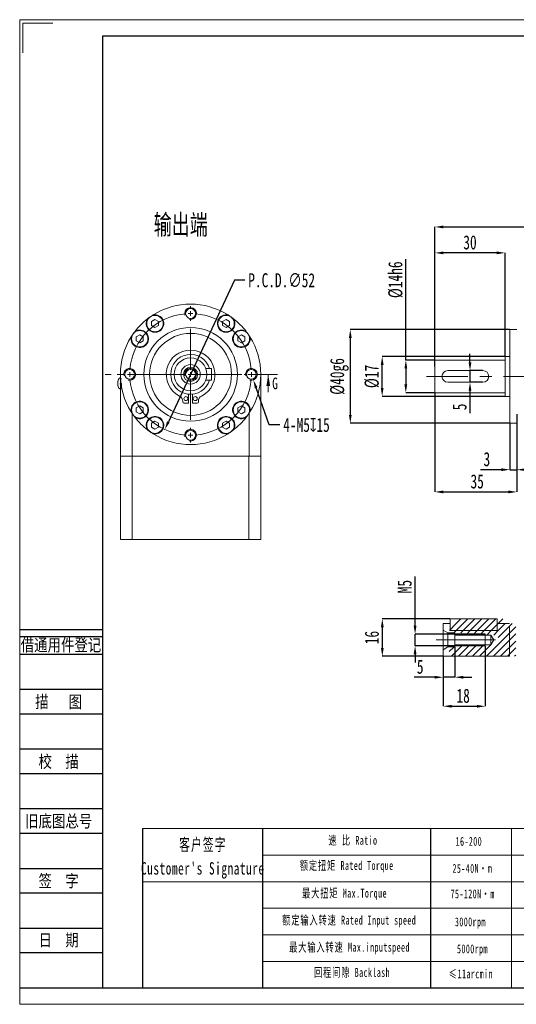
# Model space of a CAD drawing. Header units: millimetres. Extents: x 0 to 299, y 0 to 210.
# Tile 1 of 4: x 0 to 106, y 0 to 210. Entities that reach past the tile are written whole.
import ezdxf
from ezdxf.enums import TextEntityAlignment as Align

# ---------------------------------------------------------------- set-up
doc = ezdxf.new("R2010")
doc.units = ezdxf.units.MM
for name, pattern in [('CENTER2', [28.575, 19.05, -3.175, 3.175, -3.175]), ('CENTERX2', [20.32, 12.7, -2.54, 2.54, -2.54]), ('PHANTOM', [12.7, 6.35, -1.27, 1.27, -1.27, 1.27, -1.27])]:
    doc.linetypes.add(name, pattern=pattern)
for name, color, linetype in [('2细线层', 4, 'Continuous'), ('3中心线层', 1, 'CENTER2'), ('6文字层', 3, 'Continuous'), ('7标注层', 4, 'Continuous')]:
    doc.layers.add(name, color=color, linetype=linetype)
for name, color, linetype, lineweight in [('SLD-0', 7, 'Continuous', 18), ('图框_外框线', 7, 'Continuous', 18), ('尺寸线层', 3, 'Continuous', 18)]:
    doc.layers.add(name, color=color, linetype=linetype, lineweight=lineweight)
doc.styles.add('SLDTEXTSTYLE0', font='txt', dxfattribs={"width": 0.7})
doc.styles.add('SLDTEXTSTYLE2', font='txt', dxfattribs={"width": 0.7})
doc.styles.add('宋体', font='txt', dxfattribs={"width": 0.8})
doc.styles.add('标准', font='txt', dxfattribs={"width": 0.667})
doc.dimstyles.new('SLDDIMSTYLE0', dxfattribs={"dimtxt": 3, "dimasz": 1.8, "dimexe": 0, "dimexo": 0.0625, "dimgap": 0.75, "dimtad": 0, "dimtih": 1, "dimtoh": 1, "dimlfac": 2, "dimrnd": 1e-09, "dimzin": 12, "dimdsep": 46, "dimtxsty": 'SLDTEXTSTYLE2', "dimsah": 1, "dimcen": 0, "dimadec": 0, "dimazin": 3, "dimtfac": 1, "dimtmove": 0, "dimatfit": 3, "dimfxl": 1, "dimfrac": 2, "dimtolj": 1, "dimtzin": 12, "dimarcsym": 0})
doc.dimstyles.new('SLDDIMSTYLE1', dxfattribs={"dimtxt": 3, "dimasz": 1.8, "dimexe": 0, "dimexo": 0.0625, "dimgap": 0.75, "dimtad": 0, "dimtih": 1, "dimtoh": 1, "dimlfac": 2, "dimrnd": 1e-09, "dimzin": 12, "dimdsep": 46, "dimtxsty": 'SLDTEXTSTYLE2', "dimsah": 1, "dimcen": 0, "dimadec": 0, "dimazin": 3, "dimtfac": 1, "dimtofl": 0, "dimtmove": 0, "dimatfit": 3, "dimfxl": 1, "dimfrac": 2, "dimtolj": 1, "dimtzin": 12, "dimarcsym": 0})
doc.dimstyles.new('SLDDIMSTYLE2', dxfattribs={"dimtxt": 3, "dimasz": 1.8, "dimexe": 0, "dimexo": 0.0625, "dimgap": 0.75, "dimtad": 1, "dimlfac": 2, "dimrnd": 1e-09, "dimzin": 12, "dimdsep": 46, "dimtxsty": 'SLDTEXTSTYLE2', "dimsah": 1, "dimcen": 0.09, "dimadec": 0, "dimazin": 3, "dimtfac": 1, "dimtofl": 0, "dimtmove": 0, "dimatfit": 3, "dimfxl": 1, "dimfrac": 2, "dimtolj": 1, "dimarcsym": 0})
doc.dimstyles.new('SLDDIMSTYLE3', dxfattribs={"dimtxt": 3, "dimasz": 1.8, "dimexe": 0, "dimexo": 0.0625, "dimgap": 0.75, "dimtad": 1, "dimlfac": 2, "dimrnd": 1e-09, "dimzin": 12, "dimdsep": 46, "dimtxsty": 'SLDTEXTSTYLE2', "dimcen": 0.09, "dimdle": 3.6, "dimadec": 0, "dimazin": 3, "dimtfac": 1, "dimtofl": 0, "dimtmove": 0, "dimatfit": 3, "dimfxl": 1, "dimfrac": 2, "dimtolj": 1, "dimarcsym": 0})
doc.dimstyles.new('SLDDIMSTYLE5', dxfattribs={"dimtxt": 3, "dimasz": 1.8, "dimexe": 0, "dimexo": 0.0625, "dimgap": 0.75, "dimtad": 1, "dimlfac": 2, "dimrnd": 1e-09, "dimzin": 12, "dimdsep": 46, "dimtxsty": 'SLDTEXTSTYLE2', "dimsah": 1, "dimcen": 0.09, "dimadec": 0, "dimazin": 3, "dimtfac": 1, "dimtmove": 0, "dimatfit": 0, "dimfxl": 1, "dimfrac": 2, "dimtolj": 1, "dimtzin": 12, "dimarcsym": 0})
doc.dimstyles.new('SLDDIMSTYLE7', dxfattribs={"dimtxt": 3, "dimasz": 1.8, "dimexe": 0, "dimexo": 0.0625, "dimgap": 0.75, "dimtad": 1, "dimlfac": 2, "dimrnd": 1e-09, "dimzin": 12, "dimdsep": 46, "dimtxsty": 'SLDTEXTSTYLE2', "dimsah": 1, "dimcen": 0.09, "dimadec": 0, "dimazin": 3, "dimtfac": 1, "dimtofl": 0, "dimtmove": 0, "dimatfit": 3, "dimfxl": 1, "dimfrac": 2, "dimtolj": 1, "dimarcsym": 0})

# ---------------------------------------------------------------- blocks, each defined once
blk = doc.blocks.new('*D73')
at = {"layer": 'Defpoints', "color": 0}
for p in [(42.02, 146.31), (31, 122.76)]:
    blk.add_point(p, dxfattribs=at)
at = {"layer": '尺寸线层', "color": 0, "lineweight": -2}
for p, q in [((45.91, 154.64), (31.77, 124.39)), ((48.08, 154.64), (45.91, 154.64))]:
    blk.add_line(p, q, dxfattribs=at)
at = {"layer": '尺寸线层', "color": 0}
blk.add_solid([(31.49, 124.52), (32.04, 124.26), (31, 122.76)], dxfattribs=at)
at = {"layer": '尺寸线层', "color": 0, "insert": (48.83, 156.14), "char_height": 3, "attachment_point": 1, "style": 'SLDTEXTSTYLE2'}
blk.add_mtext('\\A1;P.C.D.∅52', dxfattribs=at)
blk = doc.blocks.new('*D74')
at = {"layer": 'Defpoints', "color": 0}
for p in [(49.09, 135.71), (49.93, 133.36)]:
    blk.add_point(p, dxfattribs=at)
at = {"layer": '尺寸线层', "color": 0, "lineweight": -2}
for p, q in [((53.31, 123.75), (50.52, 131.66)), ((55.55, 123.75), (53.31, 123.75))]:
    blk.add_line(p, q, dxfattribs=at)
at = {"layer": '尺寸线层', "color": 0}
blk.add_solid([(50.81, 131.76), (50.24, 131.56), (49.93, 133.36)], dxfattribs=at)
at = {"layer": '尺寸线层', "color": 0, "insert": (56.3, 125.25), "char_height": 3, "attachment_point": 1, "style": 'SLDTEXTSTYLE2'}
blk.add_mtext('\\A1;4-M5{\\fGDT;x}15', dxfattribs=at)
blk = doc.blocks.new('SW_CENTERMARKSYMBOL_0')
at = {"layer": 'SLD-0', "color": 0}
for p, q in [((0, 27), (0, 27.55)), ((0, 26), (0, 26.5)), ((0, 26), (0, 25.5)), ((0, 25), (0, 24.45)), ((0, 14), (0, 22.69)), ((-14, 13), (-14.55, 13)), ((-13, 13), (-13.5, 13)), ((-13, 13), (-12.5, 13)), ((-12, 13), (-11.45, 13)), ((-1, 13), (-9.69, 13)), ((0, 13), (-0.5, 13)), ((0, 13), (0, 13.5)), ((0, 13), (0, 12.5)), ((0, 13), (0.5, 13)), ((1, 13), (9.69, 13)), ((12, 13), (11.45, 13)), ((13, 13), (12.5, 13)), ((13, 13), (13.5, 13)), ((14, 13), (14.55, 13)), ((0, 12), (0, 3.31)), ((0, 1), (0, 1.55)), ((0, 0), (0, 0.5)), ((0, 0), (0, -0.5)), ((0, -1), (0, -1.55))]:
    blk.add_line(p, q, dxfattribs=at)
for start, end in [(94.4074, 175.5926), (90, 92.2037), (87.7963, 90), (4.4074, 85.5926), (177.7963, 180), (180, 182.2037), (0, 2.2037), (357.7963, 0), (184.4074, 265.5926), (274.4074, 355.5926), (267.7963, 270), (270, 272.2037)]:
    blk.add_arc((0, 13), 13, start, end, dxfattribs=at)
blk = doc.blocks.new('*D75')
at = {"layer": 'Defpoints', "color": 0}
for p in [(88.73, 137.59), (82.5, 130.59), (88.73, 130.59)]:
    blk.add_point(p, dxfattribs=at)
at = {"layer": '尺寸线层', "color": 0, "lineweight": -2}
for p, q in [((82.5, 137.59), (82.5, 159.12)), ((88.66, 137.59), (82.5, 137.59)), ((82.5, 135.79), (82.5, 132.39)), ((88.66, 130.59), (82.5, 130.59))]:
    blk.add_line(p, q, dxfattribs=at)
at = {"layer": '尺寸线层', "color": 0}
for points in [[(82.8, 135.79), (82.2, 135.79), (82.5, 137.59)], [(82.2, 132.39), (82.8, 132.39), (82.5, 130.59)]]:
    blk.add_solid(points, dxfattribs=at)
at = {"layer": '尺寸线层', "color": 0, "insert": (78.75, 154.74), "char_height": 3, "attachment_point": 2, "rotation": 90, "style": 'SLDTEXTSTYLE2'}
blk.add_mtext('\\A1;%%c14h6', dxfattribs=at)
blk = doc.blocks.new('*D76')
at = {"layer": 'Defpoints', "color": 0}
for p in [(77.45, 138.34), (103.73, 138.34), (103.73, 129.84)]:
    blk.add_point(p, dxfattribs=at)
at = {"layer": '尺寸线层', "color": 0, "lineweight": -2}
for p, q in [((103.66, 138.34), (77.45, 138.34)), ((77.45, 131.64), (77.45, 136.54)), ((103.66, 129.84), (77.45, 129.84))]:
    blk.add_line(p, q, dxfattribs=at)
at = {"layer": '尺寸线层', "color": 0}
for points in [[(77.75, 136.54), (77.15, 136.54), (77.45, 138.34)], [(77.15, 131.64), (77.75, 131.64), (77.45, 129.84)]]:
    blk.add_solid(points, dxfattribs=at)
at = {"layer": '尺寸线层', "color": 0, "insert": (73.7, 134.09), "char_height": 3, "attachment_point": 2, "rotation": 90, "style": 'SLDTEXTSTYLE2'}
blk.add_mtext('\\A1;%%c17', dxfattribs=at)
blk = doc.blocks.new('*D77')
at = {"layer": 'Defpoints', "color": 0}
for p in [(88.73, 160.48), (103.73, 138.34), (88.73, 136.17)]:
    blk.add_point(p, dxfattribs=at)
at = {"layer": '尺寸线层', "color": 0, "lineweight": -2}
for p, q in [((88.73, 136.23), (88.73, 160.48)), ((101.93, 160.48), (90.53, 160.48)), ((103.73, 138.4), (103.73, 160.48))]:
    blk.add_line(p, q, dxfattribs=at)
at = {"layer": '尺寸线层', "color": 0}
for points in [[(90.53, 160.78), (90.53, 160.18), (88.73, 160.48)], [(101.93, 160.18), (101.93, 160.78), (103.73, 160.48)]]:
    blk.add_solid(points, dxfattribs=at)
at = {"layer": '尺寸线层', "color": 0, "insert": (96.21, 164.23), "char_height": 3, "attachment_point": 2, "style": 'SLDTEXTSTYLE2'}
blk.add_mtext('\\A1;30', dxfattribs=at)
blk = doc.blocks.new('*D78')
at = {"layer": 'Defpoints', "color": 0}
for p in [(171.73, 166.02), (88.73, 137.59), (171.73, 122.05)]:
    blk.add_point(p, dxfattribs=at)
at = {"layer": '尺寸线层', "color": 0, "lineweight": -2}
for p, q in [((88.73, 137.65), (88.73, 166.02)), ((90.53, 166.02), (169.93, 166.02)), ((171.73, 122.11), (171.73, 166.02))]:
    blk.add_line(p, q, dxfattribs=at)
at = {"layer": '尺寸线层', "color": 0}
for points in [[(90.53, 166.32), (90.53, 165.72), (88.73, 166.02)], [(169.93, 165.72), (169.93, 166.32), (171.73, 166.02)]]:
    blk.add_solid(points, dxfattribs=at)
at = {"layer": '尺寸线层', "color": 0, "insert": (129.8, 169.77), "char_height": 3, "attachment_point": 2, "style": 'SLDTEXTSTYLE2'}
blk.add_mtext('\\A1;166', dxfattribs=at)
blk = doc.blocks.new('*D81')
at = {"layer": 'Defpoints', "color": 0}
for p in [(88.73, 130.59), (106.23, 122.23), (106.23, 109.43)]:
    blk.add_point(p, dxfattribs=at)
at = {"layer": '尺寸线层', "color": 0, "lineweight": -2}
for p, q in [((88.73, 130.53), (88.73, 109.43)), ((106.23, 122.16), (106.23, 109.43)), ((90.53, 109.43), (104.43, 109.43))]:
    blk.add_line(p, q, dxfattribs=at)
at = {"layer": '尺寸线层', "color": 0}
for points in [[(90.53, 109.73), (90.53, 109.13), (88.73, 109.43)], [(104.43, 109.13), (104.43, 109.73), (106.23, 109.43)]]:
    blk.add_solid(points, dxfattribs=at)
at = {"layer": '尺寸线层', "color": 0, "insert": (97.75, 113.18), "char_height": 3, "attachment_point": 2, "style": 'SLDTEXTSTYLE2'}
blk.add_mtext('\\A1;35', dxfattribs=at)
blk = doc.blocks.new('*D89')
at = {"layer": 'Defpoints', "color": 0}
for p in [(104.73, 144.09), (70.64, 124.09), (104.73, 124.09)]:
    blk.add_point(p, dxfattribs=at)
at = {"layer": '尺寸线层', "color": 0, "lineweight": -2}
for p, q in [((104.66, 144.09), (70.64, 144.09)), ((70.64, 142.29), (70.64, 125.89)), ((104.66, 124.09), (70.64, 124.09))]:
    blk.add_line(p, q, dxfattribs=at)
at = {"layer": '尺寸线层', "color": 0}
for points in [[(70.94, 142.29), (70.34, 142.29), (70.64, 144.09)], [(70.34, 125.89), (70.94, 125.89), (70.64, 124.09)]]:
    blk.add_solid(points, dxfattribs=at)
at = {"layer": '尺寸线层', "color": 0, "insert": (66.32, 134.09), "char_height": 3, "attachment_point": 2, "rotation": 90, "style": 'SLDTEXTSTYLE2'}
blk.add_mtext('\\A1;%%c40g6', dxfattribs=at)
blk = doc.blocks.new('*D91')
at = {"layer": 'Defpoints', "color": 0}
for p in [(98.98, 135.34), (96.21, 132.84), (98.98, 132.84)]:
    blk.add_point(p, dxfattribs=at)
at = {"layer": '尺寸线层', "color": 0, "lineweight": -2}
for p, q in [((96.21, 137.14), (96.21, 138.94)), ((98.91, 135.34), (96.21, 135.34)), ((96.21, 135.34), (96.21, 132.84)), ((98.91, 132.84), (96.21, 132.84)), ((96.21, 131.04), (96.21, 126.26))]:
    blk.add_line(p, q, dxfattribs=at)
at = {"layer": '尺寸线层', "color": 0}
for points in [[(95.91, 137.14), (96.51, 137.14), (96.21, 135.34)], [(96.51, 131.04), (95.91, 131.04), (96.21, 132.84)]]:
    blk.add_solid(points, dxfattribs=at)
at = {"layer": '尺寸线层', "color": 0, "insert": (92.46, 127.58), "char_height": 3, "attachment_point": 2, "rotation": 90, "style": 'SLDTEXTSTYLE2'}
blk.add_mtext('\\A1;5', dxfattribs=at)
blk = doc.blocks.new('*D92')
at = {"layer": 'Defpoints', "color": 0}
for p in [(104.73, 124.09), (106.23, 126.08), (106.23, 114.18)]:
    blk.add_point(p, dxfattribs=at)
at = {"layer": '尺寸线层', "color": 0, "lineweight": -2}
for p, q in [((106.23, 126.02), (106.23, 114.18)), ((104.73, 124.03), (104.73, 114.18)), ((102.93, 114.18), (98.49, 114.18)), ((104.73, 114.18), (106.23, 114.18)), ((108.03, 114.18), (109.83, 114.18))]:
    blk.add_line(p, q, dxfattribs=at)
at = {"layer": '尺寸线层', "color": 0}
for points in [[(102.93, 113.88), (102.93, 114.48), (104.73, 114.18)], [(108.03, 114.48), (108.03, 113.88), (106.23, 114.18)]]:
    blk.add_solid(points, dxfattribs=at)
at = {"layer": '尺寸线层', "color": 0, "insert": (99.81, 117.93), "char_height": 3, "attachment_point": 2, "style": 'SLDTEXTSTYLE2'}
blk.add_mtext('\\A1;3', dxfattribs=at)
blk = doc.blocks.new('SW_HATCH_0')
at = {"color": 0, "linetype": 'Continuous', "lineweight": 0}
for p, q in [((0, 0), (-0.01, -0.01)), ((2.5, 1), (1.49, 0)), ((3.99, 1), (1.49, -1.5)), ((5.49, 1), (2.99, -1.5)), ((6.99, 1), (4.49, -1.5)), ((8.48, 1), (5.98, -1.5)), ((9.98, 1), (7.48, -1.5)), ((11.48, 1), (8.98, -1.5)), ((13.47, 0), (10.5, -2.97)), ((11.97, 0), (11.49, -0.48)), ((1.49, 0), (0.04, -1.45)), ((1.49, -1.5), (0.99, -2)), ((2.99, -1.5), (2.49, -2)), ((4.49, -1.5), (3.54, -2.45)), ((5.98, -1.5), (5.03, -2.45)), ((7.48, -1.5), (6.53, -2.45)), ((14.23, -0.73), (7.97, -7)), ((8.98, -1.5), (8.03, -2.45)), ((10.47, -1.5), (9.52, -2.45)), ((11.49, -0.48), (10.47, -1.5)), ((14.23, -2.23), (9.46, -7)), ((14.23, -3.73), (10.96, -7)), ((0.98, -5.01), (-0.01, -5.99)), ((2.48, -5), (0.48, -7)), ((4.43, -4.55), (1.98, -7)), ((2.93, -4.55), (2.49, -4.99)), ((5.93, -4.55), (3.48, -7)), ((7.42, -4.55), (4.97, -7)), ((8.92, -4.55), (6.47, -7)), ((14.23, -5.22), (12.46, -7)), ((14.23, -6.72), (13.95, -7))]:
    blk.add_line(p, q, dxfattribs=at)
blk = doc.blocks.new('*D102')
at = {"layer": 'Defpoints', "color": 0}
for p in [(91.98, 82.32), (77.48, 74.32), (90.48, 74.32)]:
    blk.add_point(p, dxfattribs=at)
at = {"layer": '尺寸线层', "color": 0, "lineweight": -2}
for p, q in [((91.92, 82.32), (77.48, 82.32)), ((77.48, 80.52), (77.48, 76.12)), ((90.42, 74.32), (77.48, 74.32))]:
    blk.add_line(p, q, dxfattribs=at)
at = {"layer": '尺寸线层', "color": 0}
for points in [[(77.78, 80.52), (77.18, 80.52), (77.48, 82.32)], [(77.18, 76.12), (77.78, 76.12), (77.48, 74.32)]]:
    blk.add_solid(points, dxfattribs=at)
at = {"layer": '尺寸线层', "color": 0, "insert": (73.73, 78.32), "char_height": 3, "attachment_point": 2, "rotation": 90, "style": 'SLDTEXTSTYLE2'}
blk.add_mtext('\\A1;16', dxfattribs=at)
blk = doc.blocks.new('*D103')
at = {"layer": 'Defpoints', "color": 0}
for p in [(92.98, 76.32), (90.48, 74.32), (90.48, 69.85)]:
    blk.add_point(p, dxfattribs=at)
at = {"layer": '尺寸线层', "color": 0, "lineweight": -2}
for p, q in [((92.98, 76.25), (92.98, 69.85)), ((90.48, 74.25), (90.48, 69.85)), ((88.68, 69.85), (84.25, 69.85)), ((92.98, 69.85), (90.48, 69.85)), ((94.78, 69.85), (96.58, 69.85))]:
    blk.add_line(p, q, dxfattribs=at)
at = {"layer": '尺寸线层', "color": 0}
for points in [[(88.68, 69.55), (88.68, 70.15), (90.48, 69.85)], [(94.78, 70.15), (94.78, 69.55), (92.98, 69.85)]]:
    blk.add_solid(points, dxfattribs=at)
at = {"layer": '尺寸线层', "color": 0, "insert": (85.57, 73.6), "char_height": 3, "attachment_point": 2, "style": 'SLDTEXTSTYLE2'}
blk.add_mtext('\\A1;5', dxfattribs=at)
blk = doc.blocks.new('*D104')
at = {"layer": 'Defpoints', "color": 0}
for p in [(84.48, 79.07), (99.48, 79.07), (99.48, 76.57)]:
    blk.add_point(p, dxfattribs=at)
at = {"layer": '尺寸线层', "color": 0, "lineweight": -2}
for p, q in [((84.48, 80.87), (84.48, 91.36)), ((99.42, 79.07), (84.48, 79.07)), ((84.48, 76.57), (84.48, 79.07)), ((99.42, 76.57), (84.48, 76.57)), ((84.48, 74.77), (84.48, 72.97))]:
    blk.add_line(p, q, dxfattribs=at)
at = {"layer": '尺寸线层', "color": 0}
for points in [[(84.18, 80.87), (84.78, 80.87), (84.48, 79.07)], [(84.78, 74.77), (84.18, 74.77), (84.48, 76.57)]]:
    blk.add_solid(points, dxfattribs=at)
at = {"layer": '尺寸线层', "color": 0, "insert": (80.73, 89.21), "char_height": 3, "attachment_point": 2, "rotation": 90, "style": 'SLDTEXTSTYLE2'}
blk.add_mtext('\\A1;M5', dxfattribs=at)
blk = doc.blocks.new('*D105')
at = {"layer": 'Defpoints', "color": 0}
for p in [(99.48, 76.57), (90.48, 74.32), (99.48, 63.65)]:
    blk.add_point(p, dxfattribs=at)
at = {"layer": '尺寸线层', "color": 0, "lineweight": -2}
for p, q in [((99.48, 76.5), (99.48, 63.65)), ((90.48, 74.25), (90.48, 63.65)), ((92.28, 63.65), (97.68, 63.65))]:
    blk.add_line(p, q, dxfattribs=at)
at = {"layer": '尺寸线层', "color": 0}
for points in [[(92.28, 63.95), (92.28, 63.35), (90.48, 63.65)], [(97.68, 63.35), (97.68, 63.95), (99.48, 63.65)]]:
    blk.add_solid(points, dxfattribs=at)
at = {"layer": '尺寸线层', "color": 0, "insert": (94.75, 67.4), "char_height": 3, "attachment_point": 2, "style": 'SLDTEXTSTYLE2'}
blk.add_mtext('\\A1;18', dxfattribs=at)

msp = doc.modelspace()

# ---------------------------------------------------------------- linework, layer by layer
at = {"color": 7, "linetype": 'Continuous', "lineweight": 15}
for p, q in [((28.164973, 145.818749), (28.909755, 146.248749)), ((28.164973, 144.958749), (28.164973, 145.818749)), ((28.909755, 146.248749), (29.654537, 145.818749)), ((29.654537, 145.818749), (29.654537, 144.958749)), ((44.109531, 146.248749), (43.364749, 145.818749)), ((43.364749, 145.818749), (43.364749, 144.958749)), ((44.854312, 145.818749), (44.109531, 146.248749)), ((44.854312, 144.958749), (44.854312, 145.818749)), ((24.911096, 142.564872), (25.655878, 142.994872)), ((25.655878, 142.994872), (26.40066, 142.564872)), ((28.909755, 144.528749), (28.164973, 144.958749)), ((29.654537, 144.958749), (28.909755, 144.528749)), ((43.364749, 144.958749), (44.109531, 144.528749)), ((44.109531, 144.528749), (44.854312, 144.958749)), ((47.363407, 142.994872), (46.618625, 142.564872)), ((48.108189, 142.564872), (47.363407, 142.994872)), ((106.225994, 144.088364), (104.725994, 144.088364)), ((104.725994, 134.088364), (104.725994, 144.088364)), ((24.911096, 141.704872), (24.911096, 142.564872)), ((25.655878, 141.274872), (24.911096, 141.704872)), ((26.40066, 141.704872), (25.655878, 141.274872)), ((26.40066, 142.564872), (26.40066, 141.704872)), ((46.618625, 142.564872), (46.618625, 141.704872)), ((46.618625, 141.704872), (47.363407, 141.274872)), ((47.363407, 141.274872), (48.108189, 141.704872)), ((48.108189, 141.704872), (48.108189, 142.564872)), ((103.725994, 137.588364), (88.725994, 137.588364)), ((88.725994, 134.088364), (88.725994, 137.588364)), ((104.725994, 138.338364), (103.725994, 138.338364)), ((103.725994, 134.088364), (103.725994, 138.338364)), ((41.009643, 135.784984), (39.778817, 135.784984)), ((41.009643, 135.784984), (41.009643, 133.284984)), ((98.975994, 135.338364), (91.475994, 135.338364)), ((21.509643, 117.034984), (21.509643, 134.534984)), ((41.009643, 133.284984), (39.778817, 133.284984)), ((51.509643, 134.534984), (51.509643, 117.034984)), ((88.725994, 130.588364), (88.725994, 134.088364)), ((91.475994, 132.838364), (98.975994, 132.838364)), ((103.725994, 129.838364), (103.725994, 134.088364)), ((104.725994, 124.088364), (104.725994, 134.088364)), ((88.725994, 130.588364), (103.725994, 130.588364)), ((34.834643, 128.786343), (34.834643, 128.656288)), ((35.084643, 128.406288), (36.084643, 128.406288)), ((36.084643, 128.406288), (36.084643, 130.306288)), ((36.934643, 130.306288), (36.934643, 128.406288)), ((36.934643, 128.406288), (37.934643, 128.406288)), ((38.184643, 128.656288), (38.184643, 128.786343)), ((103.725994, 129.838364), (104.725994, 129.838364)), ((24.009643, 126.243422), (24.009643, 117.034984)), ((25.655878, 127.795097), (24.911096, 127.365097)), ((24.911096, 127.365097), (24.911096, 126.505097)), ((24.911096, 126.505097), (25.655878, 126.075097)), ((26.40066, 127.365097), (25.655878, 127.795097)), ((25.655878, 126.075097), (26.40066, 126.505097)), ((26.40066, 126.505097), (26.40066, 127.365097)), ((46.618625, 127.365097), (47.363407, 127.795097)), ((46.618625, 126.505097), (46.618625, 127.365097)), ((47.363407, 126.075097), (46.618625, 126.505097)), ((47.363407, 127.795097), (48.108189, 127.365097)), ((48.108189, 126.505097), (47.363407, 126.075097)), ((48.108189, 127.365097), (48.108189, 126.505097)), ((49.009643, 117.034984), (49.009643, 126.243422)), ((28.909755, 124.54122), (28.164973, 124.11122)), ((28.164973, 124.11122), (28.164973, 123.25122)), ((29.654537, 124.11122), (28.909755, 124.54122)), ((29.654537, 123.25122), (29.654537, 124.11122)), ((43.364749, 124.11122), (44.109531, 124.54122)), ((43.364749, 123.25122), (43.364749, 124.11122)), ((44.109531, 124.54122), (44.854312, 124.11122)), ((44.854312, 124.11122), (44.854312, 123.25122)), ((104.725994, 124.088364), (106.225994, 124.088364)), ((28.164973, 123.25122), (28.909755, 122.82122)), ((28.909755, 122.82122), (29.654537, 123.25122)), ((44.109531, 122.82122), (43.364749, 123.25122)), ((44.854312, 123.25122), (44.109531, 122.82122)), ((21.728866, 117.034984), (21.509643, 117.034984)), ((21.509643, 99.284984), (21.509643, 117.034984)), ((21.728866, 117.034984), (23.790419, 117.034984)), ((24.009643, 117.034984), (23.790419, 117.034984)), ((49.009643, 117.034984), (24.009643, 117.034984)), ((24.049707, 117.034984), (24.049707, 99.284984)), ((24.049707, 117.034984), (48.969579, 117.034984)), ((48.969579, 99.284984), (48.969579, 117.034984)), ((49.228866, 117.034984), (49.009643, 117.034984)), ((49.228866, 117.034984), (51.290419, 117.034984)), ((51.509643, 117.034984), (51.290419, 117.034984)), ((51.509643, 117.034984), (51.509643, 99.284984)), ((21.509643, 99.284984), (24.049707, 99.284984)), ((24.049707, 99.284984), (48.969579, 99.284984)), ((48.969579, 99.284984), (51.509643, 99.284984)), ((91.984455, 82.316932), (91.984455, 79.816932)), ((91.984455, 82.316932), (101.984453, 82.316932)), ((101.984453, 79.816932), (101.984453, 82.316932)), ((91.984455, 81.316932), (90.484452, 81.316932)), ((90.484452, 79.894282), (90.484452, 81.316932)), ((91.984455, 79.816932), (91.984455, 81.316932)), ((104.682818, 81.316932), (101.984453, 81.316932)), ((101.984453, 81.316932), (101.984453, 79.816932)), ((90.484452, 79.894282), (91.484454, 79.316932)), ((90.484452, 75.739582), (90.484452, 79.894282)), ((91.484454, 79.316932), (92.984453, 79.316932)), ((91.484454, 76.316932), (91.484454, 79.316932)), ((91.984455, 79.816932), (101.984453, 79.816932)), ((92.984453, 79.316932), (92.984453, 78.866932)), ((92.984453, 78.866932), (100.684453, 78.866932)), ((92.984453, 78.866932), (92.984453, 76.766932)), ((100.684453, 78.866932), (101.315357, 77.816932)), ((100.684453, 78.866932), (100.684453, 76.766932)), ((101.315357, 77.816932), (100.684453, 76.766932)), ((91.484454, 76.316932), (90.484452, 75.739582)), ((90.484452, 74.316932), (90.484452, 75.739582)), ((92.984453, 76.316932), (91.484454, 76.316932)), ((92.984453, 76.766932), (92.984453, 76.316932)), ((100.684453, 76.766932), (92.984453, 76.766932)), ((90.484452, 74.316932), (104.682818, 74.316932))]:
    msp.add_line(p, q, dxfattribs=at)
at = {"color": 7, "linetype": 'Continuous', "lineweight": 0}
msp.add_line((53.109643, 130.734984), (53.109643, 134.534984), dxfattribs=at)
at = {"color": 7, "linetype": 'PHANTOM', "lineweight": 0}
msp.add_line((104.682818, 74.316932), (104.682818, 81.316932), dxfattribs=at)
for p, q in [((51.908941, 37.525291), (51.908941, 3.534298)), ((87.787353, 37.525291), (87.787353, 3.534298))]:
    msp.add_line(p, q)
at = {"color": 7, "linetype": 'Continuous', "lineweight": 15}
for centre, radius in [((36.509643, 147.534984), 1.05), ((28.909755, 145.388749), 1.75), ((44.109531, 145.388749), 1.75), ((25.655878, 142.134872), 1.75), ((36.509643, 134.534984), 10), ((36.509643, 134.534984), 8.75), ((47.363407, 142.134872), 1.75), ((36.509643, 134.534984), 3.5), ((23.509643, 134.534984), 1.05), ((36.509643, 134.534984), 2.07735), ((36.509643, 134.534984), 1.5), ((36.509643, 134.534984), 1.05), ((49.509643, 134.534984), 1.05), ((25.655878, 126.935097), 1.75), ((35.509643, 129.356288), 0.425), ((37.509643, 129.356288), 0.425), ((47.363407, 126.935097), 1.75), ((28.909755, 123.68122), 1.75), ((44.109531, 123.68122), 1.75), ((36.509643, 121.534984), 1.05)]:
    msp.add_circle(centre, radius, dxfattribs=at)
for centre, radius, start, end in [((36.509643, 134.534984), 15, 57.73602046, 122.26397954), ((28.909755, 145.388749), 1.875, 147.44989475, 102.55010525), ((36.509643, 134.534984), 15, 122.26397954, 125), ((44.109531, 145.388749), 1.875, 77.44989475, 32.55010525), ((36.509643, 134.534984), 15, 55, 57.73602046), ((36.509643, 134.534984), 15, 127.73602046, 142.26397954), ((36.509643, 134.534984), 15, 125, 127.73602046), ((36.509643, 134.534984), 15, 52.26397954, 55), ((36.509643, 134.534984), 15, 37.73602046, 52.26397954), ((25.655878, 142.134872), 1.875, 167.44989475, 122.55010525), ((36.509643, 134.534984), 15, 145, 147.73602046), ((36.509643, 134.534984), 15, 142.26397954, 145), ((47.363407, 142.134872), 1.875, 57.44989475, 12.55010525), ((36.509643, 134.534984), 15, 35, 37.73602046), ((36.509643, 134.534984), 15, 32.26397954, 35), ((36.509643, 134.534984), 15, 147.73602046, 212.26397954), ((36.509643, 134.534984), 15, 327.73602046, 32.26397954), ((36.509643, 134.534984), 5.2, 296.96771554, 243.03228446), ((36.509643, 134.534984), 4.25, 17.10463518, 342.89536482), ((91.475994, 134.088364), 1.25, 90, 270), ((98.975994, 134.088364), 1.25, 270, 90), ((25.655878, 126.935097), 1.875, 237.44989475, 192.55010525), ((33.584643, 128.786343), 1.25, 0, 63.03228446), ((35.084643, 128.656288), 0.25, 180, 270), ((37.934643, 128.656288), 0.25, 270, 0), ((39.434643, 128.786343), 1.25, 116.96771554, 180), ((47.363407, 126.935097), 1.875, 347.44989475, 302.55010525), ((36.509643, 134.534984), 15, 212.26397954, 215), ((36.509643, 134.534984), 15, 325, 327.73602046), ((36.509643, 134.534984), 15, 215, 217.73602046), ((36.509643, 134.534984), 15, 217.73602046, 232.26397954), ((28.909755, 123.68122), 1.875, 257.44989475, 212.55010525), ((44.109531, 123.68122), 1.875, 327.44989475, 282.55010525), ((36.509643, 134.534984), 15, 307.73602046, 322.26397954), ((36.509643, 134.534984), 15, 322.26397954, 325), ((36.509643, 134.534984), 15, 232.26397954, 235), ((36.509643, 134.534984), 15, 235, 237.73602046), ((36.509643, 134.534984), 15, 302.26397954, 305), ((36.509643, 134.534984), 15, 305, 307.73602046), ((36.509643, 134.534984), 15, 237.73602046, 302.26397954)]:
    msp.add_arc(centre, radius, start, end, dxfattribs=at)
at = {"color": 7, "linetype": 'Continuous', "lineweight": 0}
msp.add_solid([(53.109643, 134.534984), (52.709643, 132.034984), (53.509643, 132.034984)], dxfattribs=at)
at = {"layer": '2细线层'}
for p, q in [((0.142178, 80.038661), (17.700549, 80.038661)), ((0.142178, 78.538689), (17.700549, 78.538689)), ((0.142178, 74.788761), (17.700549, 74.788761)), ((0.142178, 67.288903), (17.700549, 67.288903)), ((0.142178, 62.039002), (17.700549, 62.039002)), ((0.142178, 54.539144), (17.700549, 54.539144)), ((0.142178, 49.289243), (17.700549, 49.289243)), ((0.142178, 41.789385), (17.700549, 41.789385)), ((0.142178, 36.539485), (17.700549, 36.539485)), ((0.142178, 29.039627), (17.700549, 29.039627)), ((0.142178, 23.789726), (17.700549, 23.789726)), ((0.142178, 16.289868), (17.700549, 16.289868)), ((0.142178, 11.039968), (17.700549, 11.039968)), ((0.142178, 3.54011), (17.700549, 3.54011))]:
    msp.add_line(p, q, dxfattribs=at)
at = {"layer": '3中心线层', "linetype": 'PHANTOM', "lineweight": 0}
msp.add_line((55.109643, 134.534984), (17.909643, 134.534984), dxfattribs=at)
at = {"layer": '3中心线层', "linetype": 'CENTERX2', "lineweight": 0}
msp.add_line((156.725994, 134.088364), (86.951295, 134.088364), dxfattribs=at)
at = {"layer": '7标注层', "color": 0}
msp.add_line((26.268047, 37.525291), (26.268047, 3.54011), dxfattribs=at)
at = {"layer": 'SLD-0', "linetype": 'CENTERX2', "lineweight": 0}
msp.add_line((88.990651, 77.816932), (102.586124, 77.816932), dxfattribs=at)
at = {"layer": 'SLD-0'}
for p, q in [((92.984453, 79.066932), (99.484455, 79.066932)), ((99.484455, 76.566932), (99.484455, 79.066932)), ((92.984453, 76.566932), (99.484455, 76.566932)), ((105.074204, 37.525291), (105.074204, 3.543976))]:
    msp.add_line(p, q, dxfattribs=at)
for centre in [(36.509643, 147.534984), (23.509643, 134.534984), (36.509643, 134.534984), (49.509643, 134.534984), (36.509643, 121.534984)]:
    msp.add_arc(centre, 1.25, 255, 195, dxfattribs=at)
at = {"layer": '图框_外框线'}
for p, q in [((26.268047, 37.525291), (293.829119, 37.525291)), ((51.908941, 31.85485), (202.28376, 31.85485)), ((26.268047, 26.184409), (293.829119, 26.184409)), ((51.908941, 20.513969), (293.829119, 20.513969)), ((51.908941, 14.843528), (293.829119, 14.843528)), ((51.908941, 9.173087), (293.829119, 9.173087))]:
    msp.add_line(p, q, dxfattribs=at)
at = {"layer": '图框_外框线', "color": 3}
msp.add_lwpolyline([(0, 0), (297.369229, 0), (297.369229, 210.282526), (0, 210.282526)], close=True, dxfattribs=at)
msp.add_lwpolyline([(0.708022, 203.202307), (0.708022, 209.574504), (7.08022, 209.574504)], dxfattribs=at)
at = {"layer": '图框_外框线', "color": 3, "lineweight": 25}
msp.add_lwpolyline([(17.700549, 3.54011), (293.829119, 3.54011), (293.829119, 206.742416), (17.700549, 206.742416)], close=True, dxfattribs=at)

# ---------------------------------------------------------------- block references
at = {"color": 7, "linetype": 'Continuous', "lineweight": 0}
msp.add_blockref('SW_HATCH_0', (91.757532, 81.316932), dxfattribs=at)
at = {"layer": '3中心线层'}
msp.add_blockref('SW_CENTERMARKSYMBOL_0', (36.509643, 121.534984), dxfattribs=at)

# ---------------------------------------------------------------- texts
at = {"color": 7, "linetype": 'Continuous', "char_height": 2.5, "attachment_point": 1, "style": 'SLDTEXTSTYLE2'}
for insert in [(20.755103, 133.85416), (53.955103, 133.85416)]:
    msp.add_mtext('G', dxfattribs=dict(at, insert=insert))
at = {"layer": '6文字层', "color": 3, "style": '宋体', "width": 0.8}
for s, p in [('借通用件登记', (8.826149, 76.763162)), ('描   图', (8.325727, 64.663952)), ('校  描', (8.325727, 51.914194)), ('旧底图总号', (8.325727, 39.164435)), ('签  字', (8.325727, 26.414677)), ('日  期', (8.330403, 13.739771))]:
    msp.add_text(s, height=2.6249503, dxfattribs=at).set_placement(p, align=Align.MIDDLE)
at = {"layer": 'SLD-0', "insert": (28.625604, 168.639615), "char_height": 4.2333333, "attachment_point": 1, "style": 'SLDTEXTSTYLE0'}
msp.add_mtext('输出端', dxfattribs=at)
at = {"layer": 'SLD-0', "color": 1, "attachment_point": 2, "line_spacing_factor": 1.15057, "style": '标准'}
for s, insert, char_height, width in [("\\T1.1;客户签字\\PCustomer's Signature", (39.13269, 35.427184), 2.64620566, 32.9190712), ('\\T1.1;速 比 Ratio', (71.192509, 35.966081), 1.8901469, 15.44422143), ('\\pxqc;{\\T1.1;16-200}', (95.963843, 35.748068), 1.8901469, 8.03650958), ('\\T1.1;额定扭矩 Rated Torque', (69.863915, 30.589019), 1.8901469, 33.55904022), ('\\T1.1;25-40N·m', (96.71351, 29.969158), 1.8901469, 15.65537706), ('\\T1.1;最大扭矩 Max.Torque', (69.398907, 24.680888), 1.8901469, 22.31130682), ('\\T1.1;75-120N·m', (96.780581, 24.53984), 1.8901469, 18.7983715), ('\\T1.1;额定输入转速 Rated Input speed', (70.395352, 18.905521), 1.8901469, 29.66273134), ('{\\T1.1;环境温度 Enviromental Temperature}', (124.349596, 19.191038), 1.8901469, 69.04676236), ('\\T1.1;3000rpm', (96.290754, 18.561697), 1.8901469, 13.02387867), ('\\T1.1;最大输入转速 Max.inputspeed ', (70.461782, 13.130158), 1.8901469, 29.83409262), ('\\T1.1;5000rpm', (96.741859, 12.790282), 1.8901469, 41.32959105), ('\\T1.1;回程间隙 Backlash', (70.99322, 7.753096), 1.8901469, 24.19075552), ('\\T1.1;≤11arcmin ', (96.396227, 7.439959), 1.8901469, 14.53992492)]:
    msp.add_mtext(s, dxfattribs=dict(at, insert=insert, char_height=char_height, width=width))

# ---------------------------------------------------------------- dimensions: what is measured, and where the dimension line sits
at = {"layer": '尺寸线层'}
for base, p1, p2, dimstyle, picture, middle in [((171.725994, 166.019648), (88.725994, 137.588364), (171.725994, 122.048316), 'SLDDIMSTYLE3', '*D78', (129.796583, 166.019648)), ((88.725994, 160.479597), (103.725994, 138.338364), (88.725994, 136.165715), 'SLDDIMSTYLE3', '*D77', (96.214347, 160.479597)), ((106.225994, 109.431991), (88.725994, 130.588364), (106.225994, 122.225781), 'SLDDIMSTYLE3', '*D81', (97.752091, 109.431991)), ((106.225994, 114.180575), (104.725994, 124.088364), (106.225994, 126.081052), 'SLDDIMSTYLE5', '*D92', (99.806999, 114.180575)), ((90.484453, 69.848512), (92.984453, 76.316932), (90.484453, 74.316932), 'SLDDIMSTYLE5', '*D103', (85.565459, 69.848512)), ((99.484453, 63.645531), (90.484453, 74.316932), (99.484453, 76.566932), 'SLDDIMSTYLE3', '*D105', (94.750317, 63.645531))]:
    dim = msp.add_linear_dim(base=base, p1=p1, p2=p2, dimstyle=dimstyle, dxfattribs=at)
    dim.commit()
    dim.dimension.update_dxf_attribs({"geometry": picture, "text_midpoint": middle, "dimtype": 160})
for base, p1, p2, text, dimstyle, picture, middle in [((82.495189, 130.588364), (88.725994, 137.588364), (88.725994, 130.588364), '%%c<>h6', 'SLDDIMSTYLE2', '*D75', (82.495189, 154.741688)), ((70.643124, 124.088364), (104.725994, 144.088364), (104.725994, 124.088364), '%%c<>g6', 'SLDDIMSTYLE7', '*D89', (70.643124, 134.088364)), ((77.445447, 138.338364), (103.725994, 129.838364), (103.725994, 138.338364), '%%c<>', 'SLDDIMSTYLE3', '*D76', (77.445447, 134.088364)), ((84.478997, 79.066932), (99.484453, 76.566932), (99.484453, 79.066932), 'M<>', 'SLDDIMSTYLE5', '*D104', (84.478997, 89.213254))]:
    dim = msp.add_linear_dim(base=base, p1=p1, p2=p2, angle=90, text=text, dimstyle=dimstyle, dxfattribs=at)
    dim.commit()
    dim.dimension.update_dxf_attribs({"geometry": picture, "text_midpoint": middle, "dimtype": 160})
dim = msp.add_diameter_dim_2p(p1=(42.015263, 146.311578), p2=(31.004023, 122.758391), text='P.C.D.<>', dimstyle='SLDDIMSTYLE0', dxfattribs=at)
dim.commit()
dim.dimension.update_dxf_attribs({"geometry": '*D73', "text_midpoint": (55.463132, 154.640805), "dimtype": 163})
for base, p1, p2, dimstyle, picture, middle in [((96.214347, 132.838364), (98.975994, 135.338364), (98.975994, 132.838364), 'SLDDIMSTYLE5', '*D91', (96.214347, 127.575923)), ((77.478997, 74.316932), (91.984453, 82.316932), (90.484452, 74.316932), 'SLDDIMSTYLE3', '*D102', (77.478997, 78.316932))]:
    dim = msp.add_linear_dim(base=base, p1=p1, p2=p2, angle=90, dimstyle=dimstyle, dxfattribs=at)
    dim.commit()
    dim.dimension.update_dxf_attribs({"geometry": picture, "text_midpoint": middle, "dimtype": 160})
dim = msp.add_diameter_dim_2p(p1=(49.093871, 135.713812), p2=(49.925414, 133.356157), text='4-M<>{\\fGDT;x}15', dimstyle='SLDDIMSTYLE1', override={"dimpost": '<>'}, dxfattribs=at)
dim.commit()
dim.dimension.update_dxf_attribs({"geometry": '*D74', "text_midpoint": (61.506415, 123.746122), "dimtype": 163})

doc.saveas('drawing.dxf')
